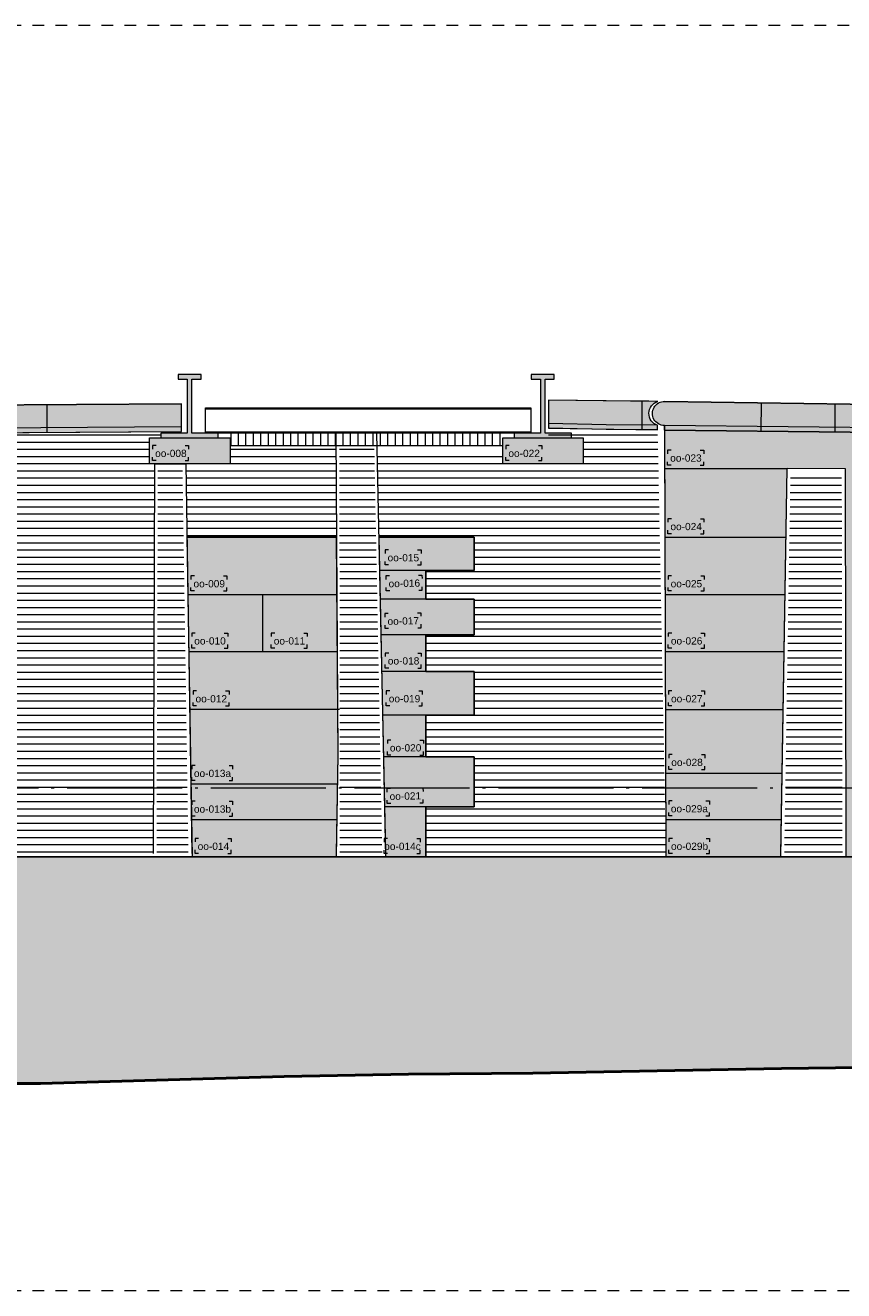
# Model space of a CAD drawing. Extents: x -294884 to 286267, y 0 to 1429765.
# Tile 51 of 99: x -15114 to -7997, y 369935 to 380935. Entities that reach past the tile are written whole.
import ezdxf

# ---------------------------------------------------------------- set-up
doc = ezdxf.new("R2010")
doc.units = 0
doc.header["$MEASUREMENT"] = 0
doc.linetypes.add('DASHDOT', pattern=[1250, 1000, -112.5, 25, -112.5])
doc.linetypes.add('DASHED', pattern=[200, 100, -100])
for name, color, linetype in [('A-0250-PROFIEL', 1, 'Continuous'), ('A-0306--', 1, 'Continuous'), ('A-0307-TEKST', 7, 'Continuous')]:
    doc.layers.add(name, color=color, linetype=linetype)
pattern_1 = [(0, (0, 0), (0, 62.5), [])]

# ---------------------------------------------------------------- blocks, each defined once
blk = doc.blocks.new('M-NIEUW_131')
at = {"linetype": 'Continuous', "lineweight": 5}
for color, points in [(7, [(149046.6, -31656.3), (149276.6, -31656.3), (149276.6, -31186.3), (149196.6, -31186.3), (149196.6, -31146.3), (149396.6, -31146.3), (149396.6, -31186.3), (149316.6, -31186.3), (149316.6, -31656.3), (149546.6, -31656.3), (149546.6, -31696.3), (149046.6, -31696.3)]), (7, [(152118.2, -31656.3), (152348.2, -31656.3), (152348.2, -31186.3), (152268.2, -31186.3), (152268.2, -31146.3), (152468.2, -31146.3), (152468.2, -31186.3), (152388.2, -31186.3), (152388.2, -31656.3), (152618.2, -31656.3), (152618.2, -31696.3), (152118.2, -31696.3)]), (8, [(145570.5, -31425.3), (149225.8, -31401.2), (149225.8, -31641.4), (145545.2, -31666.5)]), (8, [(152418.2, -31612.4), (152418.2, -31368.4), (153368.1, -31381.1, 0.7367175), (153365.9, -31588.3), (153365.9, -31628.3)]), (8, [(153425.9, -31629.2), (153425.9, -31589.2, -1.0222101), (153428.1, -31381.6), (156653.2, -31426.3), (156653.8, -31664.1)]), (8, [(153425.9, -31629.2), (156653.8, -31664.1), (156655.9, -32559.6), (155914.8, -32560.5), (155914.8, -33344.7), (156440.8, -33337.2), (156455.4, -33367.9), (156932.2, -33386.3), (156932.2, -33424.8), (156997.2, -33441.2), (156997.2, -33691.4), (156932.2, -33712.9), (156932.2, -33766.3), (157115.2, -33766.3), (157115.2, -33713.5), (157050.2, -33691.4), (157050.2, -33470), (157140, -33470), (157140, -34057.7), (156940, -34057.7), (156940, -35340), (155002.9, -35340), (154996.2, -31963.9), (154493.4, -31959.8), (154437.3, -35340), (153438.3, -35340)]), (8, [(149271.7, -32559.6), (150574.5, -32559.6), (150588.1, -34453.8), (150573.8, -35340), (149318.6, -35340)]), (8, [(151770.8, -32559.6), (151770.8, -32849.1), (151350.8, -32849.1), (151350.8, -33099.1), (151770.8, -33099.1), (151770.8, -33409.1), (151350.8, -33409.1), (151350.8, -33729.1), (151770.8, -33729.1), (151770.8, -34109.1), (151350.8, -34109.1), (151350.8, -34469.1), (151770.8, -34469.1), (151770.8, -34906), (151350.8, -34906), (151350.8, -35339.1), (151001.5, -35339.1), (150942.4, -32559.6)]), (111, [(135731.7, -37881.6), (135731.7, -35340), (190211.5, -35340), (190211.5, -37521.2), (187670.8, -37521.2), (185410.3, -37600), (183323.5, -37730), (181017.9, -37730), (180312.2, -37700), (179606.6, -37680), (178900.9, -37650), (177489.6, -37600), (176408.5, -37480), (175702.8, -37410), (174997.2, -37370), (174291.5, -37330), (173585.8, -37270), (172880.2, -37210), (168976.5, -37010), (168270.8, -37010), (167565.2, -37000), (166859.5, -37000), (165778.4, -37000), (165072.7, -37000), (164367.1, -37000), (163661.4, -37030), (162955.8, -37030), (162250.1, -37030), (161544.4, -37040), (160463.3, -37020), (159757.7, -37030), (159052, -37070), (158346.3, -37060), (157640.7, -37110), (156935, -37090), (156229.4, -37160), (155148.3, -37170), (154442.6, -37180), (153361.5, -37200), (152280.4, -37220), (151199.2, -37230), (150118.2, -37250), (149412.5, -37270), (148706.8, -37290), (148001.2, -37310), (146920, -37310), (146214.4, -37370), (145508.7, -37390), (144803.1, -37410), (143722, -37370), (143016.3, -37480), (142310.7, -37500), (140523.9, -37480), (139818.2, -37590), (139112.6, -37610), (137701.2, -37730), (136995.6, -37820), (136289.9, -37850)])]:
    blk.add_hatch(color=color, dxfattribs=at).paths.add_polyline_path(points, flags=0)
h = blk.add_hatch(dxfattribs=at)
h.set_pattern_fill('@AVMWH2', color=251, style=0, pattern_type=0)
h.set_pattern_definition(pattern_1)
h.paths.add_polyline_path([(145800, -35340), (145800, -34706.4), (146300, -34706.4), (146300, -34051.8), (145800, -34051.8), (145800, -33554.7), (146000, -33554.7), (146000, -33057.6), (145900, -33057.6), (145900, -32560.5), (146000, -32560.5), (146000, -32063.5), (145639.8, -32063.5), (145690.9, -31666.5), (149050, -31642.6), (149046.6, -31696.3), (148948.6, -31698.1), (148948.6, -31924.5), (148992.1, -31923.4), (148980.5, -35340)], flags=0)
h = blk.add_hatch(dxfattribs=at)
h.set_pattern_fill('@AVMWH2', color=251, style=0, pattern_type=0)
h.set_pattern_definition(pattern_1)
h.paths.add_polyline_path([(150571.5, -31766.3), (149648.6, -31766.3), (149648.6, -31924.5), (149263.8, -31924.5), (149271.7, -32559.6), (150574.5, -32559.6)], flags=0)
h = blk.add_hatch(dxfattribs=at)
h.set_pattern_fill('@AVMWH2', color=251, style=0, pattern_type=0)
h.set_pattern_definition(pattern_1)
h.paths.add_polyline_path([(150604.2, -35340), (150971.3, -35340), (150901.5, -31766.5), (150600.9, -31764.5)], flags=0)
h = blk.add_hatch(dxfattribs=at)
h.set_pattern_fill('@AVMWH2', color=251, style=0, pattern_type=0)
h.set_pattern_definition(pattern_1)
h.paths.add_polyline_path([(149010.6, -35340), (149022, -31953.8), (149234.2, -31956.5), (149285.7, -35340)], flags=0)
h = blk.add_hatch(dxfattribs=at)
h.set_pattern_fill('@AVMWH2', color=251, style=0, pattern_type=0)
h.set_pattern_definition(pattern_1)
h.paths.add_polyline_path([(154468.2, -35340), (154972.8, -35340), (154966.3, -31993.7), (154522.9, -31990)], flags=0)
at = {"color": 7, "linetype": 'DASHED', "lineweight": 0}
blk.add_lwpolyline([(135731.7, -39111), (135731.7, -28111), (190231.7, -28111), (190231.7, -39111)], close=True, dxfattribs=at)
at = {"color": 1, "linetype": 'Continuous', "lineweight": 13}
for points in [[(149046.6, -31696.3), (149546.6, -31696.3), (149546.6, -31656.3), (149316.6, -31656.3), (149316.6, -31186.3), (149396.6, -31186.3), (149396.6, -31146.3), (149196.6, -31146.3), (149196.6, -31186.3), (149276.6, -31186.3), (149276.6, -31656.3), (149046.6, -31656.3)], [(152118.2, -31696.3), (152618.2, -31696.3), (152618.2, -31656.3), (152388.2, -31656.3), (152388.2, -31186.3), (152468.2, -31186.3), (152468.2, -31146.3), (152268.2, -31146.3), (152268.2, -31186.3), (152348.2, -31186.3), (152348.2, -31656.3), (152118.2, -31656.3)]]:
    blk.add_lwpolyline(points, close=True, dxfattribs=at)
at = {"color": 8, "linetype": 'Continuous', "lineweight": 13}
for points in [[(145545.2, -31666.5), (149225.8, -31641.4), (149225.8, -31401.2), (145570.5, -31425.3)], [(149318.6, -35340), (150573.8, -35340), (150588.1, -34453.8), (150574.5, -32559.6), (149271.7, -32559.6)], [(150942.4, -32559.6), (151001.5, -35339.1), (151350.8, -35339.1), (151350.8, -34906), (151770.8, -34906), (151770.8, -34469.1), (151350.8, -34469.1), (151350.8, -34109.1), (151770.8, -34109.1), (151770.8, -33729.1), (151350.8, -33729.1), (151350.8, -33409.1), (151770.8, -33409.1), (151770.8, -33099.1), (151350.8, -33099.1), (151350.8, -32849.1), (151770.8, -32849.1), (151770.8, -32559.6)]]:
    blk.add_lwpolyline(points, close=True, dxfattribs=at)
at = {"color": 7, "linetype": 'Continuous', "lineweight": 18}
for points in [[(145545.2, -31666.5), (145570.5, -31425.3), (149225.8, -31401.2)], [(153368.1, -31381.1), (153288.7, -31379.6), (153170.8, -31377.4), (152418.2, -31368.4)], [(156653.2, -31426.3), (153428.1, -31381.6)], [(149225.8, -31601.4), (145550, -31626.4)], [(153365.9, -31588.3), (152919.2, -31583.3), (152418.2, -31572)], [(153425.9, -31589.2), (153438.3, -35331.7)], [(156653.7, -31624.1), (153425.9, -31589.2)], [(148992.1, -31923.4), (148980.5, -35310)], [(148992.1, -31923.4), (149263.8, -31924.5), (149315.7, -35310.4)], [(154437.7, -35318.6), (154493.4, -31959.8)], [(154493.4, -31959.8), (154996.2, -31963.9), (155002.9, -35340)]]:
    blk.add_lwpolyline(points, dxfattribs=at)
at = {"color": 1, "linetype": 'Continuous', "lineweight": 13}
for points in [[(148054.7, -31409), (148054.7, -31649.8)], [(153230.8, -31626.8), (153230.8, -31378.5)], [(154267.4, -31638.3), (154270.8, -31393.3)], [(154910.8, -31638.3), (154910.8, -31402.2)], [(145690.9, -31666.5), (149225.8, -31641.4)], [(153365.9, -31628.3), (152919.2, -31623.3), (152418.2, -31612.4)], [(153425.9, -31629.2), (156653.8, -31664.1)], [(152020.2, -31766.3), (149648.6, -31766.3)], [(149271.7, -32559.6), (150574.5, -32559.6)], [(150942.4, -32559.6), (151770.8, -32559.6), (151770.8, -32849.1), (151350.8, -32849.1), (151350.8, -33099.1), (151770.8, -33099.1), (151770.8, -33409.1), (151350.8, -33409.1), (151350.8, -33729.1), (151770.8, -33729.1), (151770.8, -34109.1), (151350.8, -34109.1), (151350.8, -34469.1), (151770.8, -34469.1), (151770.8, -34906), (151350.8, -34906), (151350.8, -35339.1)], [(151350.8, -33099.1), (151350.8, -32849.1)]]:
    blk.add_lwpolyline(points, dxfattribs=at)
at = {"color": 8, "linetype": 'Continuous', "lineweight": 13}
for points in [[(153365.9, -31628.3), (153365.9, -31588.3, -0.7367175), (153368.1, -31381.1), (152418.2, -31368.4), (152418.2, -31612.4)], [(153425.9, -31629.2), (153425.9, -31589.2, -1.0222101), (153428.1, -31381.6), (156653.2, -31426.3), (156653.8, -31664.1)]]:
    blk.add_lwpolyline(points, format="xyb", close=True, dxfattribs=at)
at = {"color": 7, "linetype": 'Continuous', "lineweight": 18}
blk.add_lwpolyline([(153425.9, -31589.2, -1.0222101), (153428.1, -31381.6)], format="xyb", dxfattribs=at)
at = {"color": 8, "linetype": 'Continuous', "lineweight": 13}
blk.add_lwpolyline([(156653.8, -31664.1), (153425.9, -31629.2), (153438.3, -35340), (154437.3, -35340), (154493.4, -31959.8), (154996.2, -31963.9)], dxfattribs=at)
at = {"color": 8, "linetype": 'Continuous', "lineweight": 5}
for points in [[(153427.1, -31965), (154493.3, -31965)], [(150942.4, -32559.6), (151350.8, -32559.6)], [(153429.1, -32560.5), (154483.5, -32560.5)], [(151350.8, -32849.1), (150948.5, -32849.1)], [(149282, -33057.6), (150578.7, -33057.6)], [(149930.3, -33057.6), (149930.3, -33554.7)], [(151350.8, -33099.1), (150953.8, -33099.1)], [(153431.3, -33057.6), (154472.6, -33057.6)], [(151350.8, -33409.1), (150960.5, -33409.1)], [(149288.8, -33554.7), (150582, -33554.7)], [(153433, -33554.7), (154470.4, -33554.7)], [(151350.8, -33729.1), (150967.2, -33729.1)], [(150600, -34057.7), (149300, -34057.7)], [(153434.6, -34057.7), (154456, -34057.7)], [(151350.8, -34109.1), (150975.3, -34109.1)], [(151350.8, -34469.1), (150983, -34469.1)], [(153436.7, -34610.7), (154445.6, -34610.7)], [(150584, -34706.4), (149310, -34706.4)], [(151350.8, -34906), (150992.3, -34906)], [(149314.8, -35013.7), (150579.9, -35013.7)], [(153436.7, -35013.7), (154445.6, -35013.7)]]:
    blk.add_lwpolyline(points, dxfattribs=at)
at = {"color": 1, "linetype": 'DASHDOT', "lineweight": 13}
blk.add_lwpolyline([(135731.7, -34740), (190211.5, -34740)], dxfattribs=at)
at = {"color": 111, "linetype": 'Continuous', "lineweight": 13}
for points in [[(146920, -37310), (148001.2, -37310), (148706.8, -37290), (149412.5, -37270), (150118.2, -37250), (151199.2, -37230), (152280.4, -37220), (153361.5, -37200), (154442.6, -37180), (155148.3, -37170)], [(190211.5, -35340), (135731.7, -35340)]]:
    blk.add_lwpolyline(points, dxfattribs=at)
at = {"color": 5, "linetype": 'Continuous', "lineweight": 25}
blk.add_lwpolyline([(135731.7, -35340), (190211.5, -35340)], dxfattribs=at)
at = {"color": 92, "linetype": 'Continuous', "lineweight": 50}
blk.add_lwpolyline([(155148.3, -37170), (154442.6, -37180), (153361.5, -37200), (152280.4, -37220), (151199.2, -37230), (150118.2, -37250), (149412.5, -37270), (148706.8, -37290), (148001.2, -37310), (146920, -37310)], dxfattribs=at)
at = {"layer": 'A-0306--', "color": 1, "linetype": 'Continuous', "lineweight": 13}
for points in [[(149005.2, -31764.5), (148975.2, -31764.5), (148975.2, -31794.5)], [(149258.6, -31764.5), (149288.6, -31764.5), (149288.6, -31794.5)], [(152076.9, -31764.5), (152046.9, -31764.5), (152046.9, -31794.5)], [(152330.2, -31764.5), (152360.2, -31764.5), (152360.2, -31794.5)], [(149005.2, -31894.5), (148975.2, -31894.5), (148975.2, -31864.5)], [(149258.6, -31894.5), (149288.6, -31894.5), (149288.6, -31864.5)], [(152076.9, -31894.5), (152046.9, -31894.5), (152046.9, -31864.5)], [(152330.2, -31894.5), (152360.2, -31894.5), (152360.2, -31864.5)], [(153483.8, -31805), (153453.8, -31805), (153453.8, -31835)], [(153737.1, -31805), (153767.1, -31805), (153767.1, -31835)], [(153483.8, -31935), (153453.8, -31935), (153453.8, -31905)], [(153737.1, -31935), (153767.1, -31935), (153767.1, -31905)], [(153485.8, -32400.5), (153455.8, -32400.5), (153455.8, -32430.5)], [(153739.1, -32400.5), (153769.1, -32400.5), (153769.1, -32430.5)], [(153485.8, -32530.5), (153455.8, -32530.5), (153455.8, -32500.5)], [(153739.1, -32530.5), (153769.1, -32530.5), (153769.1, -32500.5)], [(151026.7, -32671.2), (150996.7, -32671.2), (150996.7, -32701.2)], [(151026.7, -32801.2), (150996.7, -32801.2), (150996.7, -32771.2)], [(151280, -32671.2), (151310, -32671.2), (151310, -32701.2)], [(151280, -32801.2), (151310, -32801.2), (151310, -32771.2)], [(149338.7, -32897.6), (149308.7, -32897.6), (149308.7, -32927.6)], [(149338.7, -33027.6), (149308.7, -33027.6), (149308.7, -32997.6)], [(149592, -32897.6), (149622, -32897.6), (149622, -32927.6)], [(149592, -33027.6), (149622, -33027.6), (149622, -32997.6)], [(151033.8, -32897.2), (151003.8, -32897.8), (151004.5, -32927.8)], [(151036.6, -33027.1), (151006.6, -33027.8), (151006, -32997.8)], [(151287.1, -32891.8), (151317.1, -32891.1), (151317.8, -32921.1)], [(151289.9, -33021.7), (151319.9, -33021.1), (151319.2, -32991.1)], [(153487.9, -32897.6), (153457.9, -32897.6), (153457.9, -32927.6)], [(153487.9, -33027.6), (153457.9, -33027.6), (153457.9, -32997.6)], [(153741.3, -32897.6), (153771.3, -32897.6), (153771.3, -32927.6)], [(153741.3, -33027.6), (153771.3, -33027.6), (153771.3, -32997.6)], [(151277.7, -33218.8), (151307.7, -33218.2), (151308.3, -33248.2)], [(151024.4, -33224.2), (150994.4, -33224.9), (150995.1, -33254.9)], [(151027.2, -33354.2), (150997.2, -33354.8), (150996.5, -33324.9)], [(151280.5, -33348.8), (151310.4, -33348.2), (151309.8, -33318.2)], [(149345.5, -33394.7), (149315.5, -33394.7), (149315.5, -33424.7)], [(149598.8, -33394.7), (149628.8, -33394.7), (149628.8, -33424.7)], [(150036.7, -33394.7), (150006.7, -33394.7), (150006.7, -33424.7)], [(150290, -33394.7), (150320, -33394.7), (150320, -33424.7)], [(153489.6, -33394.7), (153459.6, -33394.7), (153459.6, -33424.7)], [(153743, -33394.7), (153773, -33394.7), (153773, -33424.7)], [(149345.5, -33524.7), (149315.5, -33524.7), (149315.5, -33494.7)], [(149598.8, -33524.7), (149628.8, -33524.7), (149628.8, -33494.7)], [(150036.7, -33524.7), (150006.7, -33524.7), (150006.7, -33494.7)], [(150290, -33524.7), (150320, -33524.7), (150320, -33494.7)], [(153489.6, -33524.7), (153459.6, -33524.7), (153459.6, -33494.7)], [(153743, -33524.7), (153773, -33524.7), (153773, -33494.7)], [(151028.5, -33568.4), (150998.5, -33568.4), (150998.5, -33598.4)], [(151281.9, -33568.4), (151311.9, -33568.4), (151311.9, -33598.4)], [(151028.5, -33698.4), (150998.5, -33698.4), (150998.5, -33668.4)], [(151281.9, -33698.4), (151311.9, -33698.4), (151311.9, -33668.4)], [(149356.7, -33897.7), (149326.7, -33897.7), (149326.7, -33927.7)], [(149610, -33897.7), (149640, -33897.7), (149640, -33927.7)], [(151036.8, -33897.1), (151006.8, -33897.1), (151006.8, -33927.1)], [(151290.1, -33897.1), (151320.1, -33897.1), (151320.1, -33927.1)], [(153491.3, -33897.7), (153461.3, -33897.7), (153461.3, -33927.7)], [(153744.6, -33897.7), (153774.6, -33897.7), (153774.6, -33927.7)], [(149356.7, -34027.7), (149326.7, -34027.7), (149326.7, -33997.7)], [(149610, -34027.7), (149640, -34027.7), (149640, -33997.7)], [(151036.8, -34027.1), (151006.8, -34027.1), (151006.8, -33997.1)], [(151290.1, -34027.1), (151320.1, -34027.1), (151320.1, -33997.1)], [(153491.3, -34027.7), (153461.3, -34027.7), (153461.3, -33997.7)], [(153744.6, -34027.7), (153774.6, -34027.7), (153774.6, -33997.7)], [(151046.5, -34324.4), (151016.5, -34324.4), (151016.5, -34354.4)], [(151046.5, -34454.4), (151016.5, -34454.4), (151016.5, -34424.4)], [(151299.8, -34324.4), (151329.8, -34324.4), (151329.8, -34354.4)], [(151299.8, -34454.4), (151329.8, -34454.4), (151329.8, -34424.4)], [(153493.4, -34450.7), (153463.4, -34450.7), (153463.4, -34480.7)], [(153746.7, -34450.7), (153776.7, -34450.7), (153776.7, -34480.7)], [(149346.7, -34546.4), (149316.7, -34546.4), (149316.7, -34576.4)], [(149346.7, -34676.4), (149316.7, -34676.4), (149316.7, -34646.4)], [(149640, -34546.4), (149670, -34546.4), (149670, -34576.4)], [(149640, -34676.4), (149670, -34676.4), (149670, -34646.4)], [(153493.4, -34580.7), (153463.4, -34580.7), (153463.4, -34550.7)], [(153746.7, -34580.7), (153776.7, -34580.7), (153776.7, -34550.7)], [(151042.7, -34746.4), (151012.7, -34747.1), (151013.3, -34777)], [(151296, -34741), (151326, -34740.4), (151326.6, -34770.4)], [(149346.7, -34856.4), (149316.7, -34856.4), (149316.7, -34886.4)], [(149640, -34856.4), (149670, -34856.4), (149670, -34886.4)], [(151045.5, -34876.4), (151015.5, -34877), (151014.8, -34847)], [(151298.8, -34871), (151328.8, -34870.4), (151328.1, -34840.4)], [(153493.4, -34853.7), (153463.4, -34853.7), (153463.4, -34883.7)], [(153786.7, -34853.7), (153816.7, -34853.7), (153816.7, -34883.7)], [(149346.7, -34986.4), (149316.7, -34986.4), (149316.7, -34956.4)], [(149640, -34986.4), (149670, -34986.4), (149670, -34956.4)], [(153493.4, -34983.7), (153463.4, -34983.7), (153463.4, -34953.7)], [(153786.7, -34983.7), (153816.7, -34983.7), (153816.7, -34953.7)], [(149375.3, -35180), (149345.3, -35180), (149345.3, -35210)], [(149628.7, -35180), (149658.7, -35180), (149658.7, -35210)], [(151018.9, -35180.7), (150988.9, -35180.7), (150988.9, -35210.7)], [(151272.2, -35180.7), (151302.2, -35180.7), (151302.2, -35210.7)], [(153495, -35180), (153465, -35180), (153465, -35210)], [(153788.3, -35180), (153818.3, -35180), (153818.3, -35210)], [(149375.3, -35310), (149345.3, -35310), (149345.3, -35280)], [(149628.7, -35310), (149658.7, -35310), (149658.7, -35280)], [(151018.9, -35310.7), (150988.9, -35310.7), (150988.9, -35280.7)], [(151272.2, -35310.7), (151302.2, -35310.7), (151302.2, -35280.7)], [(153495, -35310), (153465, -35310), (153465, -35280)], [(153788.3, -35310), (153818.3, -35310), (153818.3, -35280)]]:
    blk.add_lwpolyline(points, dxfattribs=at)
at = {"layer": 'A-0307-TEKST', "color": 7, "linetype": 'Continuous', "char_height": 63, "attachment_point": 7, "line_spacing_factor": 1.333333}
for s, insert in [('{\\fArial|b0|i0|c12|p0;oo-008}', (148997.2, -31864.5)), ('{\\fArial|b0|i0|c12|p0;oo-022}', (152068.8, -31864.5)), ('{\\fArial|b0|i0|c12|p0;oo-023}', (153475.7, -31905)), ('{\\fArial|b0|i0|c12|p0;oo-024}', (153477.7, -32500.5)), ('{\\fArial|b0|i0|c12|p0;oo-015}', (151018.6, -32771.2)), ('{\\fArial|b0|i0|c12|p0;oo-009}', (149330.6, -32997.6)), ('{\\fArial|b0|i0|c12|p0;oo-025}', (153479.9, -32997.6)), ('{\\fArial|b0|i0|c12|p0;oo-010}', (149337.4, -33494.7)), ('{\\fArial|b0|i0|c12|p0;oo-011}', (150028.6, -33494.7)), ('{\\fArial|b0|i0|c12|p0;oo-026}', (153481.6, -33494.7)), ('{\\fArial|b0|i0|c12|p0;oo-018}', (151020.5, -33668.4)), ('{\\fArial|b0|i0|c12|p0;oo-012}', (149348.6, -33997.7)), ('{\\fArial|b0|i0|c12|p0;oo-019}', (151028.7, -33997.1)), ('{\\fArial|b0|i0|c12|p0;oo-027}', (153483.2, -33997.7)), ('{\\fArial|b0|i0|c12|p0;oo-020}', (151038.4, -34424.4)), ('{\\fArial|b0|i0|c12|p0;oo-028}', (153485.3, -34550.7)), ('{\\fArial|b0|i0|c12|p0;oo-013a}', (149334.5, -34646.4)), ('{\\fArial|b0|i0|c12|p0;oo-013b}', (149334.5, -34956.4)), ('{\\fArial|b0|i0|c12|p0;oo-029a}', (153481.2, -34953.7)), ('{\\fArial|b0|i0|c12|p0;oo-014}', (149367.2, -35280)), ('{\\fArial|b0|i0|c12|p0;oo-014c}', (150989.2, -35280.7)), ('{\\fArial|b0|i0|c12|p0;oo-029b}', (153482.9, -35280))]:
    blk.add_mtext(s, dxfattribs=dict(at, insert=insert))
for s, insert, rotation in [('{\\fArial|b0|i0|c12|p0;oo-016}', (151027.9, -32997.3), 1.21897), ('{\\fArial|b0|i0|c12|p0;oo-017}', (151018.5, -33324.4), 1.21872), ('{\\fArial|b0|i0|c12|p0;oo-021}', (151036.8, -34846.6), 1.21897)]:
    blk.add_mtext(s, dxfattribs=dict(at, insert=insert, rotation=rotation))
at = {"linetype": 'Continuous'}
blk.add_wipeout([(149435.2, -31656.3), (149435.2, -31647.1), (152264.6, -31647.1), (152264.6, -31656.3)], dxfattribs=at).dxf.layer = 'A-0250-PROFIEL'
at = {"layer": 'A-0250-PROFIEL', "color": 7, "linetype": 'Continuous', "lineweight": 18}
blk.add_lwpolyline([(149435.2, -31656.3), (149435.2, -31647.1), (152264.6, -31647.1), (152264.6, -31656.3)], close=True, dxfattribs=at)
at = {"linetype": 'Continuous'}
blk.add_wipeout([(149435.2, -31647.1), (149435.2, -31445.5), (152264.6, -31445.5), (152264.6, -31647.1)], dxfattribs=at).dxf.layer = 'A-0250-PROFIEL'
at = {"linetype": 'Continuous', "lineweight": 5}
h = blk.add_hatch(dxfattribs=at)
h.set_pattern_fill('@AVMWV', color=8, style=0, pattern_type=0)
h.set_pattern_definition([(90, (0, 0), (-65, 4e-15), [])])
h.paths.add_polyline_path([(149648.6, -31766.3), (149648.6, -31661.2), (152020.2, -31661.2), (152020.2, -31766.3)], flags=0)
h = blk.add_hatch(dxfattribs=at)
h.set_pattern_fill('@AVMWH2', color=251, style=0, pattern_type=0)
h.set_pattern_definition(pattern_1)
h.paths.add_polyline_path([(153438.3, -35339.1), (153365.9, -31627.4), (152418.2, -31611.5), (152416.8, -31697.2), (152720.2, -31697.2), (152720.2, -31923.6), (152020.2, -31923.6), (152020.2, -31797.2), (150926.2, -31797.2), (150942.4, -32559.6), (151770.8, -32559.6), (151770.8, -32849.1), (151350.8, -32849.1), (151350.8, -33099.1), (151770.8, -33099.1), (151770.8, -33409.1), (151350.8, -33409.1), (151350.8, -33729.1), (151770.8, -33729.1), (151770.8, -34109.1), (151350.8, -34109.1), (151350.8, -34469.1), (151770.8, -34469.1), (151770.8, -34906), (151350.8, -34906), (151350.8, -35339.1)], flags=0)
for points in [[(149648.6, -31698.1), (149648.6, -31924.5), (148948.6, -31924.5), (148948.6, -31698.1)], [(152720.2, -31698.1), (152720.2, -31924.5), (152020.2, -31924.5), (152020.2, -31698.1)]]:
    blk.add_hatch(color=8, dxfattribs=at).paths.add_polyline_path(points, flags=0)
at = {"color": 7, "linetype": 'Continuous', "lineweight": 18}
for points in [[(150574.3, -35309.8), (150588.1, -34453.8), (150570.8, -31656.3)], [(150923.2, -31656.3), (151000.7, -35299.5)]]:
    blk.add_lwpolyline(points, dxfattribs=at)
at = {"color": 8, "linetype": 'Continuous', "lineweight": 13}
for points in [[(149648.6, -31698.1), (149648.6, -31924.5), (148948.6, -31924.5), (148948.6, -31698.1)], [(152720.2, -31698.1), (152720.2, -31924.5), (152020.2, -31924.5), (152020.2, -31698.1)]]:
    blk.add_lwpolyline(points, close=True, dxfattribs=at)
at = {"color": 1, "linetype": 'Continuous', "lineweight": 13}
for points in [[(149578.6, -31698.1), (149648.6, -31698.1), (149648.6, -31924.5), (148948.6, -31924.5), (148948.6, -31698.1), (149018.6, -31698.1)], [(152650.2, -31698.1), (152720.2, -31698.1), (152720.2, -31924.5), (152020.2, -31924.5), (152020.2, -31698.1), (152090.2, -31698.1)]]:
    blk.add_lwpolyline(points, dxfattribs=at)
at = {"layer": 'A-0250-PROFIEL', "color": 7, "linetype": 'Continuous', "lineweight": 18}
blk.add_lwpolyline([(149435.2, -31647.1), (149435.2, -31445.5), (152264.6, -31445.5), (152264.6, -31647.1)], close=True, dxfattribs=at)
at = {"layer": 'A-0250-PROFIEL', "color": 7, "linetype": 'DASHED', "lineweight": 18}
blk.add_lwpolyline([(149435.2, -31656.3), (149435.2, -31647.1), (152264.6, -31647.1), (152264.6, -31656.3)], close=True, dxfattribs=at)
at = {"linetype": 'Continuous'}
blk.add_wipeout([(149435.2, -31445.5), (149435.2, -31436.3), (152264.6, -31436.3), (152264.6, -31445.5)], dxfattribs=at).dxf.layer = 'A-0250-PROFIEL'
at = {"layer": 'A-0250-PROFIEL', "color": 7, "linetype": 'Continuous', "lineweight": 18}
blk.add_lwpolyline([(149435.2, -31445.5), (149435.2, -31436.3), (152264.6, -31436.3), (152264.6, -31445.5)], close=True, dxfattribs=at)
at = {"layer": 'A-0250-PROFIEL', "color": 7, "linetype": 'DASHED', "lineweight": 18}
for points in [[(149435.2, -31445.5), (149435.2, -31436.3), (152264.6, -31436.3), (152264.6, -31445.5)], [(149435.2, -31647.1), (149435.2, -31445.5), (152264.6, -31445.5), (152264.6, -31647.1)]]:
    blk.add_lwpolyline(points, close=True, dxfattribs=at)

msp = doc.modelspace()

# ---------------------------------------------------------------- block references
msp.add_blockref('M-NIEUW_131', (-162982, 409046))

doc.saveas('drawing.dxf')
